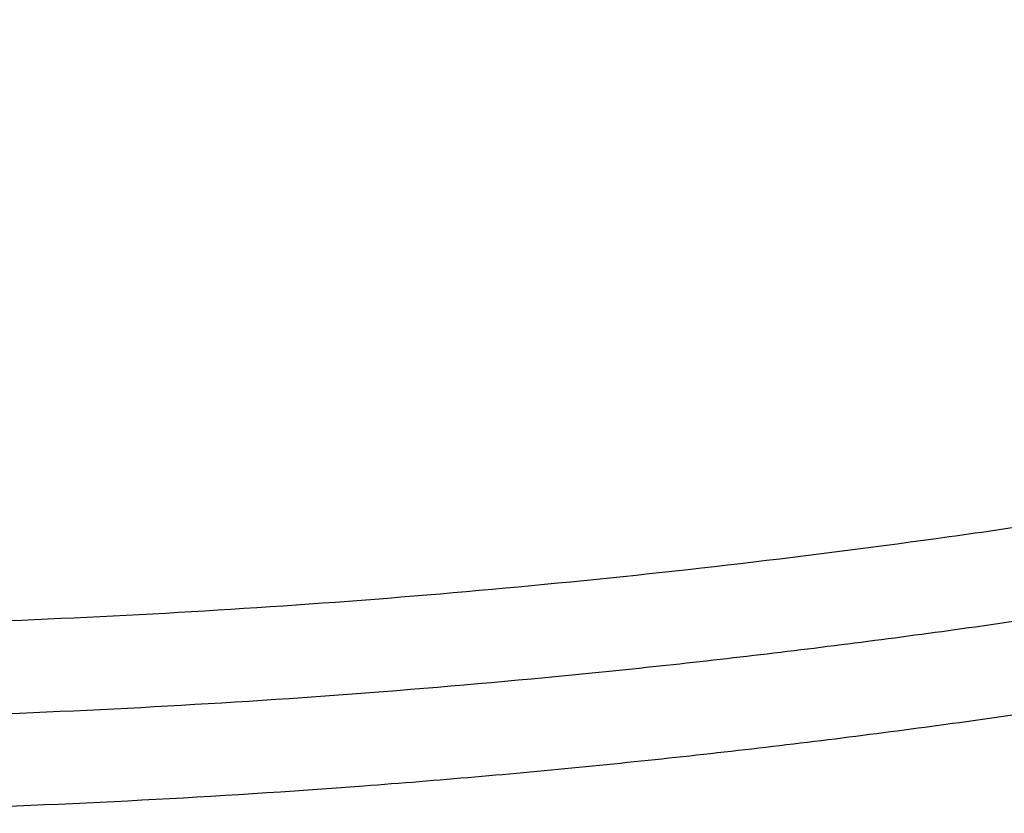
# Model space of a CAD drawing. Header units: millimetres. Extents: x 581 to 1437, y -333 to 1981.
# Tile 4 of 42: x 866 to 1009, y -333 to -218. Entities that reach past the tile are written whole.
import ezdxf

# ---------------------------------------------------------------- set-up
doc = ezdxf.new("R2010")
doc.units = ezdxf.units.MM
doc.layers.add('Tabletop', color=7, linetype='Continuous', true_color=0xcc9900)

msp = doc.modelspace()

# ---------------------------------------------------------------- linework, layer by layer
at = {"layer": 'Tabletop'}
for points, weights in [([(818.86, -305.89, -1375.78), (1065.63, -304.35, -1375.78), (1296.61, -217.51, -1375.78)], [1, 0.983809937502, 0.998729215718]), ([(819.09, -319.39, -1370.28), (1073.46, -317.77, -1370.28), (1310.9, -226.49, -1370.28)], [1, 0.983482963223, 0.999364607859]), ([(1325.18, -235.46, -1364.78), (1081.31, -331.19, -1364.78), (819.33, -332.89, -1364.78)], [1, 0.983155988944, 1]), ([(1325.18, -235.46, -1356.78), (1081.31, -331.19, -1356.78), (819.33, -332.89, -1356.78)], [1, 0.983155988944, 1]), ([(1325.18, -235.46, -1360.78), (1081.31, -331.19, -1360.78), (819.33, -332.89, -1360.78)], [1, 0.983155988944, 1])]:
    msp.add_rational_spline(points, weights, degree=2, dxfattribs=at)

doc.saveas('drawing.dxf')
